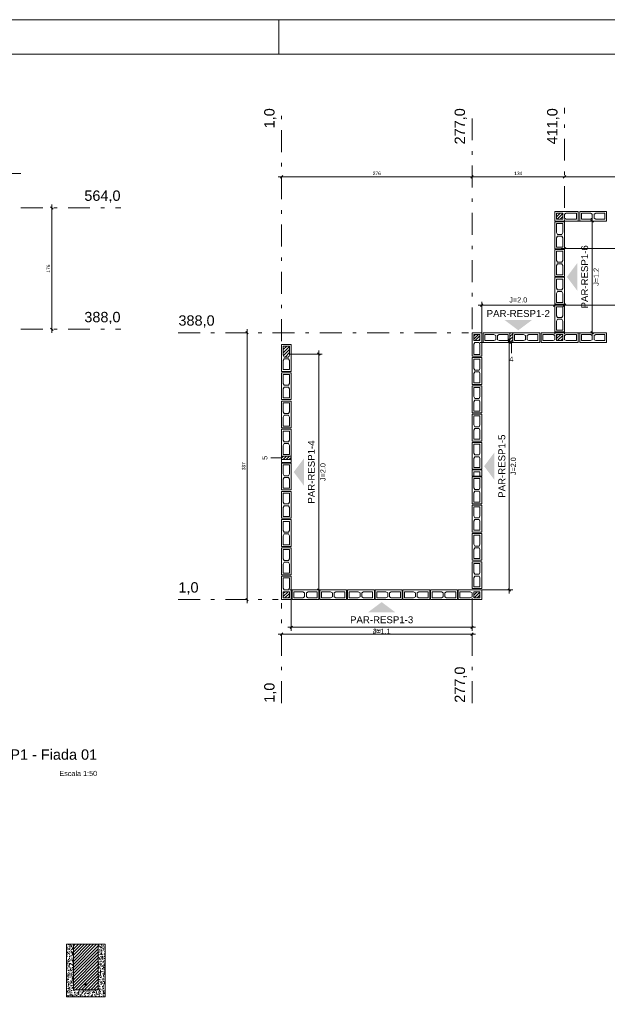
# Model space of a CAD drawing. Header units: millimetres. Extents: x 337 to 624, y -381 to -65.
# Tile 66 of 139: x 468 to 485, y -222 to -194. Entities that reach past the tile are written whole.
import ezdxf

# ---------------------------------------------------------------- set-up
doc = ezdxf.new("R2010")
doc.units = ezdxf.units.MM
doc.header["$MEASUREMENT"] = 0
doc.linetypes.add('DASHDOT2', pattern=[1.27, 0.635, -0.3175, 0, -0.3175])
for name, color, linetype, lineweight in [('Armaduras em corte', 14, 'Continuous', 0), ('Cotas', 7, 'Continuous', 5), ('Nível 1', 142, 'Continuous', 0), ('PA-Ajustes', 8, 'Continuous', 5), ('PA-Eixos', 9, 'DASHDOT2', 13), ('PA-Graute', 8, 'Continuous', 0), ('PA-Títulos', 7, 'Continuous', 0), ('PE-Contrafiamento L', 1, 'Continuous', 13), ('PE-Contrafiamento T', 1, 'Continuous', 5), ('PE-Inteiro', 7, 'Continuous', 5), ('PE-Meio canaleta', 5, 'Continuous', 5), ('PE-Pastilha', 3, 'Continuous', 5), ('PE-Textos paredes', 7, 'Continuous', 5), ('PRANCHA 01', 7, 'Continuous', 20), ('Texto da cota', 7, 'Continuous', 0), ('Textos', 7, 'Continuous', 5)]:
    doc.layers.add(name, color=color, linetype=linetype, lineweight=lineweight)
doc.styles.add('Arial', font='arial.ttf')
pattern_1 = [(45, (445.293265, -355.658), (-0.044194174, 0.044194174), [])]

msp = doc.modelspace()

# ---------------------------------------------------------------- hatches: boundary and pattern name
at = {"layer": 'Armaduras em corte', "linetype": 'Continuous'}
msp.add_hatch(color=14, dxfattribs=at).paths.add_polyline_path([(470.094, -221.5133), (470.0939, -221.5105), (470.0936, -221.5078), (470.093, -221.5051), (470.0921, -221.5024), (470.091, -221.4998), (470.0898, -221.4973), (470.0883, -221.495), (470.0866, -221.4928), (470.0847, -221.4907), (470.0826, -221.4888), (470.0804, -221.4871), (470.078, -221.4856), (470.0756, -221.4843), (470.073, -221.4833), (470.0703, -221.4824), (470.0676, -221.4818), (470.0648, -221.4815), (470.062, -221.4813), (470.0593, -221.4815), (470.0565, -221.4818), (470.0538, -221.4824), (470.0511, -221.4833), (470.0485, -221.4843), (470.046, -221.4856), (470.0437, -221.4871), (470.0415, -221.4888), (470.0394, -221.4907), (470.0375, -221.4928), (470.0358, -221.495), (470.0343, -221.4973), (470.033, -221.4998), (470.032, -221.5024), (470.0311, -221.5051), (470.0305, -221.5078), (470.0302, -221.5105), (470.03, -221.5133), (470.0302, -221.5161), (470.0305, -221.5189), (470.0311, -221.5216), (470.032, -221.5243), (470.033, -221.5269), (470.0343, -221.5293), (470.0358, -221.5317), (470.0375, -221.5339), (470.0394, -221.536), (470.0415, -221.5378), (470.0437, -221.5395), (470.046, -221.541), (470.0485, -221.5423), (470.0511, -221.5434), (470.0538, -221.5442), (470.0565, -221.5448), (470.0593, -221.5452), (470.062, -221.5453), (470.0648, -221.5452), (470.0676, -221.5448), (470.0703, -221.5442), (470.073, -221.5434), (470.0756, -221.5423), (470.078, -221.541), (470.0804, -221.5395), (470.0826, -221.5378), (470.0847, -221.536), (470.0866, -221.5339), (470.0883, -221.5317), (470.0898, -221.5293), (470.091, -221.5269), (470.0921, -221.5243), (470.093, -221.5216), (470.0936, -221.5189), (470.0939, -221.5161)])
at = {"layer": 'PA-Ajustes', "linetype": 'Continuous'}
h = msp.add_hatch(dxfattribs=at)
h.set_pattern_fill('ANSI31', color=8, scale=0.5, style=0)
h.set_pattern_definition(pattern_1)
h.paths.add_polyline_path([(482.436, -202.8903), (482.436, -202.6103), (482.3558, -202.6103), (482.3558, -202.8903)])
h = msp.add_hatch(dxfattribs=at)
h.set_pattern_fill('ANSI31', color=8, scale=0.5, style=0)
h.set_pattern_definition(pattern_1)
h.paths.add_polyline_path([(475.7358, -206.2905), (476.0158, -206.2905), (476.0158, -206.1903), (475.7358, -206.1903)])
at = {"layer": 'PA-Graute', "linetype": 'Continuous'}
h = msp.add_hatch(dxfattribs=at)
h.set_pattern_fill('ANSI31', color=8, scale=0.5, style=0)
h.set_pattern_definition(pattern_1)
h.paths.add_polyline_path([(483.706, -199.1403), (483.886, -199.1403), (483.886, -199.3203), (483.706, -199.3203)])
h = msp.add_hatch(dxfattribs=at)
h.set_pattern_fill('ANSI31', color=8, scale=0.5, style=0)
h.set_pattern_definition(pattern_1)
h.paths.add_polyline_path([(481.4858, -202.6603), (481.4858, -202.8403), (481.3058, -202.8403), (481.3058, -202.6603)])
h = msp.add_hatch(dxfattribs=at)
h.set_pattern_fill('ANSI31', color=8, scale=0.5, style=0)
h.set_pattern_definition(pattern_1)
h.paths.add_polyline_path([(483.886, -202.8403), (483.706, -202.8403), (483.706, -202.6603), (483.886, -202.6603)])
h = msp.add_hatch(dxfattribs=at)
h.set_pattern_fill('ANSI31', color=8, scale=0.5, style=0)
h.set_pattern_definition(pattern_1)
h.paths.add_polyline_path([(475.9658, -203.0003), (475.9658, -203.2633), (475.9378, -203.3153), (475.8138, -203.3153), (475.7858, -203.2633), (475.7858, -203.0003)])
h = msp.add_hatch(dxfattribs=at)
h.set_pattern_fill('ANSI31', color=8, scale=0.5, style=0)
h.set_pattern_definition(pattern_1)
h.paths.add_polyline_path([(475.7858, -210.3005), (475.7858, -210.1205), (475.9658, -210.1205), (475.9658, -210.3005)])
h = msp.add_hatch(dxfattribs=at)
h.set_pattern_fill('ANSI31', color=8, scale=0.5, style=0)
h.set_pattern_definition(pattern_1)
h.paths.add_polyline_path([(481.4858, -210.3005), (481.3058, -210.3005), (481.3058, -210.1205), (481.4858, -210.1205)])
h = msp.add_hatch(dxfattribs=at)
h.set_pattern_fill('ANSI31', color=8, scale=0.5, style=0)
h.set_pattern_definition([(45, (511.72204, -396.61049), (-0.044194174, 0.044194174), [])])
h.paths.add_polyline_path([(469.702, -221.6653), (470.422, -221.6653), (470.422, -220.3453), (469.702, -220.3453)])
at = {"layer": 'PE-Meio canaleta', "linetype": 'Continuous'}
h = msp.add_hatch(dxfattribs=at)
h.set_pattern_fill('AR-CONC', color=5, scale=0.02, style=0)
h.set_pattern_definition([(50, (511.72204, -396.61049), (0.14345204, -0.01255043), [0.015, -0.165]), (355, (511.72204, -396.61049), (-0.02775027, 0.15043843), [0.012, -0.132]), (100.4514, (511.734, -396.61154), (0.11570188, 0.13788791), [0.01274804, -0.14022842]), (46.1842, (511.72204, -396.57049), (0.21344821, -0.0331038), [0.0225, -0.2475]), (96.6356, (511.73983, -396.57325), (0.18693254, 0.19482357), [0.01912206, -0.2103426]), (351.1842, (511.72204, -396.5705), (0.1869324, 0.19482372), [0.018, -0.198]), (21, (511.74204, -396.58049), (0.11938141, -0.08052378), [0.015, -0.165]), (326, (511.74204, -396.58049), (0.04866307, 0.14503001), [0.012, -0.132]), (71.4514, (511.75199, -396.5872), (0.16804453, 0.0645061), [0.01274804, -0.14022842]), (37.5, (511.72204, -396.61049), (0.002431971, 0.066578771), [0, -0.1304, 0, -0.134, 0, -0.1325]), (7.5, (511.72204, -396.61049), (0.052613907, 0.078882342), [0, -0.0764, 0, -0.1274, 0, -0.0505]), (327.5, (511.67744, -396.61049), (0.106764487, -0.004510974), [0, -0.05, 0, -0.156, 0, -0.207]), (317.5, (511.65744, -396.61049), (0.116637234, 0.020020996), [0, -0.065, 0, -0.1036, 0, -0.147])])
h.paths.add_polyline_path([(469.502, -221.8653), (470.622, -221.8653), (470.622, -220.3453), (470.422, -220.3453), (470.422, -221.6653), (469.702, -221.6653), (469.702, -220.3453), (469.502, -220.3453)])
at = {"layer": 'PE-Textos paredes', "linetype": 'Continuous'}
for points in [[(484.006, -200.9903), (484.306, -201.3903), (484.306, -200.5903)], [(482.5959, -202.5403), (482.1959, -202.2403), (482.9959, -202.2403)], [(481.6058, -206.4804), (481.9058, -206.8804), (481.9058, -206.0804)], [(476.0858, -206.6504), (476.3858, -207.0504), (476.3858, -206.2504)], [(478.6358, -210.4205), (478.2358, -210.7205), (479.0358, -210.7205)]]:
    msp.add_hatch(color=7, dxfattribs=at).paths.add_polyline_path(points)

# ---------------------------------------------------------------- linework, layer by layer
at = {"layer": 'Armaduras em corte'}
msp.add_circle((470.062, -221.5133), 0.032, dxfattribs=at)
at = {"layer": 'Cotas'}
for p, q in [((468.1771, -197.9903), (462.2171, -197.9903)), ((481.3558, -198.0903), (475.6358, -198.0903)), ((475.7712, -198.0549), (475.7005, -198.1256)), ((484.036, -198.0903), (481.1558, -198.0903)), ((481.2912, -198.0549), (481.2205, -198.1256)), ((481.2912, -198.0549), (481.2205, -198.1256)), ((489.796, -198.0903), (483.836, -198.0903)), ((483.9714, -198.0549), (483.9007, -198.1256)), ((483.9714, -198.0549), (483.9007, -198.1256)), ((469.0418, -198.9549), (469.1125, -199.0256)), ((469.0771, -198.8903), (469.0771, -202.6103)), ((484.736, -199.2703), (484.736, -202.7103)), ((483.896, -199.3703), (484.836, -199.3703)), ((483.936, -199.3303), (483.936, -200.2703)), ((484.7007, -199.3349), (484.7714, -199.4056)), ((483.9714, -200.1349), (483.9007, -200.2056)), ((489.516, -200.1703), (483.836, -200.1703)), ((481.4358, -201.8103), (483.756, -201.8103)), ((481.5005, -201.8456), (481.5712, -201.7749)), ((481.5358, -202.6503), (481.5358, -201.7103)), ((483.6207, -201.8456), (483.6914, -201.7749)), ((483.656, -202.6503), (483.656, -201.7103)), ((483.836, -201.8103), (489.516, -201.8103)), ((483.9007, -201.8456), (483.9714, -201.7749)), ((483.936, -202.6503), (483.936, -201.7103)), ((469.0418, -202.4749), (469.1125, -202.5456)), ((474.7005, -202.5749), (474.7712, -202.6456)), ((474.7358, -202.5103), (474.7358, -210.4505)), ((483.896, -202.6103), (484.836, -202.6103)), ((484.7007, -202.5749), (484.7714, -202.6456)), ((481.4958, -202.8903), (482.4358, -202.8903)), ((482.3005, -202.8549), (482.3712, -202.9256)), ((482.3358, -202.7903), (482.3358, -210.1705)), ((475.9758, -203.2303), (476.9158, -203.2303)), ((476.7805, -203.1949), (476.8512, -203.2656)), ((476.8158, -203.1303), (476.8158, -210.1705)), ((475.9758, -210.0705), (476.9158, -210.0705)), ((476.7805, -210.0351), (476.8512, -210.1058)), ((481.4958, -210.0705), (482.4358, -210.0705)), ((482.3005, -210.0351), (482.3712, -210.1058)), ((474.7005, -210.3151), (474.7712, -210.3858)), ((476.0158, -210.3105), (476.0158, -211.2505)), ((481.2558, -210.3105), (481.2558, -211.2505)), ((481.3558, -211.1505), (475.9158, -211.1505)), ((476.0512, -211.1151), (475.9805, -211.1858)), ((481.2912, -211.1151), (481.2205, -211.1858)), ((481.3558, -211.3505), (475.6358, -211.3505)), ((475.7712, -211.3151), (475.7005, -211.3858)), ((481.2912, -211.3151), (481.2205, -211.3858))]:
    msp.add_line(p, q, dxfattribs=at)
for points in [[(482.3959, -202.9003), (482.3959, -203.2003)], [(475.7258, -206.2404), (475.4258, -206.2404)]]:
    msp.add_lwpolyline(points, dxfattribs=at)
at = {"layer": 'PA-Ajustes', "linetype": 'Continuous'}
for points in [[(482.436, -202.8903), (482.436, -202.6103), (482.3558, -202.6103), (482.3558, -202.8903), (482.436, -202.8903)], [(475.7358, -206.2905), (476.0158, -206.2905), (476.0158, -206.1903), (475.7358, -206.1903), (475.7358, -206.2905)]]:
    msp.add_lwpolyline(points, dxfattribs=at)
at = {"layer": 'PA-Eixos'}
for p, q in [((475.7358, -202.8503), (475.7358, -196.0903)), ((481.2558, -202.5103), (481.2558, -196.0903)), ((483.936, -198.9903), (483.936, -196.0903)), ((468.1771, -198.9903), (471.0771, -198.9903)), ((468.1771, -202.5103), (471.0771, -202.5103)), ((472.7358, -202.6103), (481.1558, -202.6103)), ((472.7358, -210.3505), (475.6358, -210.3505)), ((475.7358, -213.3505), (475.7358, -210.4505)), ((481.2558, -213.3505), (481.2558, -210.4505))]:
    msp.add_line(p, q, dxfattribs=at)
at = {"layer": 'PE-Contrafiamento L', "linetype": 'Continuous'}
for points in [[(483.656, -199.0903), (484.336, -199.0903), (484.336, -199.3703), (483.656, -199.3703), (483.656, -199.0903)], [(481.5358, -202.6103), (481.5358, -203.2903), (481.2558, -203.2903), (481.2558, -202.6103), (481.5358, -202.6103)], [(475.7358, -210.3505), (475.7358, -209.6705), (476.0158, -209.6705), (476.0158, -210.3505), (475.7358, -210.3505)], [(481.5358, -210.3505), (480.8558, -210.3505), (480.8558, -210.0705), (481.5358, -210.0705), (481.5358, -210.3505)]]:
    msp.add_lwpolyline(points, dxfattribs=at)
at = {"layer": 'PE-Contrafiamento L', "linetype": 'Continuous', "lineweight": 5}
for points in [[(483.706, -199.1403), (483.886, -199.1403), (483.886, -199.3203), (483.706, -199.3203), (483.706, -199.1403)], [(483.936, -199.1683), (483.988, -199.1403), (484.286, -199.1403), (484.286, -199.3203), (483.988, -199.3203), (483.936, -199.2923), (483.936, -199.1683)], [(481.4858, -202.6603), (481.4858, -202.8403), (481.3058, -202.8403), (481.3058, -202.6603), (481.4858, -202.6603)], [(481.4578, -202.8903), (481.4858, -202.9423), (481.4858, -203.2403), (481.3058, -203.2403), (481.3058, -202.9423), (481.3338, -202.8903), (481.4578, -202.8903)], [(475.8138, -210.0705), (475.7858, -210.0185), (475.7858, -209.7205), (475.9658, -209.7205), (475.9658, -210.0185), (475.9378, -210.0705), (475.8138, -210.0705)], [(475.7858, -210.3005), (475.7858, -210.1205), (475.9658, -210.1205), (475.9658, -210.3005), (475.7858, -210.3005)], [(481.2558, -210.2725), (481.2038, -210.3005), (480.9058, -210.3005), (480.9058, -210.1205), (481.2038, -210.1205), (481.2558, -210.1485), (481.2558, -210.2725)], [(481.4858, -210.3005), (481.3058, -210.3005), (481.3058, -210.1205), (481.4858, -210.1205), (481.4858, -210.3005)]]:
    msp.add_lwpolyline(points, dxfattribs=at)
at = {"layer": 'PE-Contrafiamento T', "linetype": 'Continuous'}
msp.add_lwpolyline([(484.336, -202.8903), (483.256, -202.8903), (483.256, -202.6103), (484.336, -202.6103), (484.336, -202.8903)], dxfattribs=at)
at = {"layer": 'PE-Contrafiamento T', "linetype": 'Continuous', "lineweight": 5}
for points in [[(483.306, -202.6603), (483.604, -202.6603), (483.656, -202.6883), (483.656, -202.8123), (483.604, -202.8403), (483.306, -202.8403), (483.306, -202.6603)], [(483.886, -202.8403), (483.706, -202.8403), (483.706, -202.6603), (483.886, -202.6603), (483.886, -202.8403)], [(484.286, -202.8403), (483.988, -202.8403), (483.936, -202.8123), (483.936, -202.6883), (483.988, -202.6603), (484.286, -202.6603), (484.286, -202.8403)]]:
    msp.add_lwpolyline(points, dxfattribs=at)
at = {"layer": 'PE-Inteiro', "linetype": 'Continuous'}
for points in [[(484.376, -199.0903), (485.156, -199.0903), (485.156, -199.3703), (484.376, -199.3703), (484.376, -199.0903)], [(483.656, -200.1743), (483.656, -199.3943), (483.936, -199.3943), (483.936, -200.1743), (483.656, -200.1743)], [(483.656, -200.9783), (483.656, -200.1983), (483.936, -200.1983), (483.936, -200.9783), (483.656, -200.9783)], [(483.656, -201.7823), (483.656, -201.0023), (483.936, -201.0023), (483.936, -201.7823), (483.656, -201.7823)], [(483.656, -202.5863), (483.656, -201.8063), (483.936, -201.8063), (483.936, -202.5863), (483.656, -202.5863)], [(482.3558, -202.8903), (481.5758, -202.8903), (481.5758, -202.6103), (482.3558, -202.6103), (482.3558, -202.8903)], [(483.216, -202.8903), (482.436, -202.8903), (482.436, -202.6103), (483.216, -202.6103), (483.216, -202.8903)], [(485.156, -202.8903), (484.376, -202.8903), (484.376, -202.6103), (485.156, -202.6103), (485.156, -202.8903)], [(476.0158, -202.9503), (476.0158, -203.7303), (475.7358, -203.7303), (475.7358, -202.9503), (476.0158, -202.9503)], [(481.2558, -204.1103), (481.2558, -203.3303), (481.5358, -203.3303), (481.5358, -204.1103), (481.2558, -204.1103)], [(475.7358, -204.5503), (475.7358, -203.7703), (476.0158, -203.7703), (476.0158, -204.5503), (475.7358, -204.5503)], [(481.2558, -204.9303), (481.2558, -204.1503), (481.5358, -204.1503), (481.5358, -204.9303), (481.2558, -204.9303)], [(475.7358, -205.3703), (475.7358, -204.5903), (476.0158, -204.5903), (476.0158, -205.3703), (475.7358, -205.3703)], [(481.2558, -205.7503), (481.2558, -204.9703), (481.5358, -204.9703), (481.5358, -205.7503), (481.2558, -205.7503)], [(475.7358, -206.1903), (475.7358, -205.4103), (476.0158, -205.4103), (476.0158, -206.1903), (475.7358, -206.1903)], [(481.2558, -206.5703), (481.2558, -205.7903), (481.5358, -205.7903), (481.5358, -206.5703), (481.2558, -206.5703)], [(475.7358, -207.1705), (475.7358, -206.3905), (476.0158, -206.3905), (476.0158, -207.1705), (475.7358, -207.1705)], [(481.2558, -207.5705), (481.2558, -206.7905), (481.5358, -206.7905), (481.5358, -207.5705), (481.2558, -207.5705)], [(475.7358, -207.9905), (475.7358, -207.2105), (476.0158, -207.2105), (476.0158, -207.9905), (475.7358, -207.9905)], [(481.2558, -208.3905), (481.2558, -207.6105), (481.5358, -207.6105), (481.5358, -208.3905), (481.2558, -208.3905)], [(475.7358, -208.8105), (475.7358, -208.0305), (476.0158, -208.0305), (476.0158, -208.8105), (475.7358, -208.8105)], [(481.2558, -209.2105), (481.2558, -208.4305), (481.5358, -208.4305), (481.5358, -209.2105), (481.2558, -209.2105)], [(475.7358, -209.6305), (475.7358, -208.8505), (476.0158, -208.8505), (476.0158, -209.6305), (475.7358, -209.6305)], [(481.2558, -210.0305), (481.2558, -209.2505), (481.5358, -209.2505), (481.5358, -210.0305), (481.2558, -210.0305)], [(476.0387, -210.0705), (476.8187, -210.0705), (476.8187, -210.3505), (476.0387, -210.3505), (476.0387, -210.0705)], [(476.8415, -210.0705), (477.6215, -210.0705), (477.6215, -210.3505), (476.8415, -210.3505), (476.8415, -210.0705)], [(477.6444, -210.0705), (478.4244, -210.0705), (478.4244, -210.3505), (477.6444, -210.3505), (477.6444, -210.0705)], [(478.4473, -210.0705), (479.2273, -210.0705), (479.2273, -210.3505), (478.4473, -210.3505), (478.4473, -210.0705)], [(479.2501, -210.0705), (480.0301, -210.0705), (480.0301, -210.3505), (479.2501, -210.3505), (479.2501, -210.0705)], [(480.053, -210.0705), (480.833, -210.0705), (480.833, -210.3505), (480.053, -210.3505), (480.053, -210.0705)]]:
    msp.add_lwpolyline(points, dxfattribs=at)
at = {"layer": 'PE-Inteiro', "linetype": 'Continuous', "lineweight": 5}
for points in [[(484.426, -199.1403), (484.689, -199.1403), (484.741, -199.1683), (484.741, -199.2923), (484.689, -199.3203), (484.426, -199.3203), (484.426, -199.1403)], [(485.106, -199.3203), (484.843, -199.3203), (484.791, -199.2923), (484.791, -199.1683), (484.843, -199.1403), (485.106, -199.1403), (485.106, -199.3203)], [(483.886, -199.4443), (483.886, -199.7073), (483.858, -199.7593), (483.734, -199.7593), (483.706, -199.7073), (483.706, -199.4443), (483.886, -199.4443)], [(483.706, -200.1243), (483.706, -199.8613), (483.734, -199.8093), (483.858, -199.8093), (483.886, -199.8613), (483.886, -200.1243), (483.706, -200.1243)], [(483.886, -200.2483), (483.886, -200.5113), (483.858, -200.5633), (483.734, -200.5633), (483.706, -200.5113), (483.706, -200.2483), (483.886, -200.2483)], [(483.706, -200.9283), (483.706, -200.6653), (483.734, -200.6133), (483.858, -200.6133), (483.886, -200.6653), (483.886, -200.9283), (483.706, -200.9283)], [(483.886, -201.0523), (483.886, -201.3153), (483.858, -201.3673), (483.734, -201.3673), (483.706, -201.3153), (483.706, -201.0523), (483.886, -201.0523)], [(483.706, -201.7323), (483.706, -201.4693), (483.734, -201.4173), (483.858, -201.4173), (483.886, -201.4693), (483.886, -201.7323), (483.706, -201.7323)], [(483.886, -201.8563), (483.886, -202.1193), (483.858, -202.1713), (483.734, -202.1713), (483.706, -202.1193), (483.706, -201.8563), (483.886, -201.8563)], [(483.706, -202.5363), (483.706, -202.2733), (483.734, -202.2213), (483.858, -202.2213), (483.886, -202.2733), (483.886, -202.5363), (483.706, -202.5363)], [(481.6258, -202.6603), (481.8888, -202.6603), (481.9408, -202.6883), (481.9408, -202.8123), (481.8888, -202.8403), (481.6258, -202.8403), (481.6258, -202.6603)], [(482.3058, -202.8403), (482.0428, -202.8403), (481.9908, -202.8123), (481.9908, -202.6883), (482.0428, -202.6603), (482.3058, -202.6603), (482.3058, -202.8403)], [(482.486, -202.6603), (482.749, -202.6603), (482.801, -202.6883), (482.801, -202.8123), (482.749, -202.8403), (482.486, -202.8403), (482.486, -202.6603)], [(483.166, -202.8403), (482.903, -202.8403), (482.851, -202.8123), (482.851, -202.6883), (482.903, -202.6603), (483.166, -202.6603), (483.166, -202.8403)], [(484.426, -202.6603), (484.689, -202.6603), (484.741, -202.6883), (484.741, -202.8123), (484.689, -202.8403), (484.426, -202.8403), (484.426, -202.6603)], [(485.106, -202.8403), (484.843, -202.8403), (484.791, -202.8123), (484.791, -202.6883), (484.843, -202.6603), (485.106, -202.6603), (485.106, -202.8403)], [(475.9658, -203.0003), (475.9658, -203.2633), (475.9378, -203.3153), (475.8138, -203.3153), (475.7858, -203.2633), (475.7858, -203.0003), (475.9658, -203.0003)], [(475.7858, -203.6803), (475.7858, -203.4173), (475.8138, -203.3653), (475.9378, -203.3653), (475.9658, -203.4173), (475.9658, -203.6803), (475.7858, -203.6803)], [(481.4858, -203.3803), (481.4858, -203.6433), (481.4578, -203.6953), (481.3338, -203.6953), (481.3058, -203.6433), (481.3058, -203.3803), (481.4858, -203.3803)], [(475.9658, -203.8203), (475.9658, -204.0833), (475.9378, -204.1353), (475.8138, -204.1353), (475.7858, -204.0833), (475.7858, -203.8203), (475.9658, -203.8203)], [(481.3058, -204.0603), (481.3058, -203.7973), (481.3338, -203.7453), (481.4578, -203.7453), (481.4858, -203.7973), (481.4858, -204.0603), (481.3058, -204.0603)], [(475.7858, -204.5003), (475.7858, -204.2373), (475.8138, -204.1853), (475.9378, -204.1853), (475.9658, -204.2373), (475.9658, -204.5003), (475.7858, -204.5003)], [(481.4858, -204.2003), (481.4858, -204.4633), (481.4578, -204.5153), (481.3338, -204.5153), (481.3058, -204.4633), (481.3058, -204.2003), (481.4858, -204.2003)], [(475.9658, -204.6403), (475.9658, -204.9033), (475.9378, -204.9553), (475.8138, -204.9553), (475.7858, -204.9033), (475.7858, -204.6403), (475.9658, -204.6403)], [(481.3058, -204.8803), (481.3058, -204.6173), (481.3338, -204.5653), (481.4578, -204.5653), (481.4858, -204.6173), (481.4858, -204.8803), (481.3058, -204.8803)], [(475.7858, -205.3203), (475.7858, -205.0573), (475.8138, -205.0053), (475.9378, -205.0053), (475.9658, -205.0573), (475.9658, -205.3203), (475.7858, -205.3203)], [(481.4858, -205.0203), (481.4858, -205.2833), (481.4578, -205.3353), (481.3338, -205.3353), (481.3058, -205.2833), (481.3058, -205.0203), (481.4858, -205.0203)], [(475.9658, -205.4603), (475.9658, -205.7233), (475.9378, -205.7753), (475.8138, -205.7753), (475.7858, -205.7233), (475.7858, -205.4603), (475.9658, -205.4603)], [(481.3058, -205.7003), (481.3058, -205.4373), (481.3338, -205.3853), (481.4578, -205.3853), (481.4858, -205.4373), (481.4858, -205.7003), (481.3058, -205.7003)], [(475.7858, -206.1403), (475.7858, -205.8773), (475.8138, -205.8253), (475.9378, -205.8253), (475.9658, -205.8773), (475.9658, -206.1403), (475.7858, -206.1403)], [(481.4858, -205.8403), (481.4858, -206.1033), (481.4578, -206.1553), (481.3338, -206.1553), (481.3058, -206.1033), (481.3058, -205.8403), (481.4858, -205.8403)], [(481.3058, -206.5203), (481.3058, -206.2573), (481.3338, -206.2053), (481.4578, -206.2053), (481.4858, -206.2573), (481.4858, -206.5203), (481.3058, -206.5203)], [(475.9658, -206.4405), (475.9658, -206.7035), (475.9378, -206.7555), (475.8138, -206.7555), (475.7858, -206.7035), (475.7858, -206.4405), (475.9658, -206.4405)], [(475.7858, -207.1205), (475.7858, -206.8575), (475.8138, -206.8055), (475.9378, -206.8055), (475.9658, -206.8575), (475.9658, -207.1205), (475.7858, -207.1205)], [(481.4858, -206.8405), (481.4858, -207.1035), (481.4578, -207.1555), (481.3338, -207.1555), (481.3058, -207.1035), (481.3058, -206.8405), (481.4858, -206.8405)], [(475.9658, -207.2605), (475.9658, -207.5235), (475.9378, -207.5755), (475.8138, -207.5755), (475.7858, -207.5235), (475.7858, -207.2605), (475.9658, -207.2605)], [(481.3058, -207.5205), (481.3058, -207.2575), (481.3338, -207.2055), (481.4578, -207.2055), (481.4858, -207.2575), (481.4858, -207.5205), (481.3058, -207.5205)], [(475.7858, -207.9405), (475.7858, -207.6775), (475.8138, -207.6255), (475.9378, -207.6255), (475.9658, -207.6775), (475.9658, -207.9405), (475.7858, -207.9405)], [(481.4858, -207.6605), (481.4858, -207.9235), (481.4578, -207.9755), (481.3338, -207.9755), (481.3058, -207.9235), (481.3058, -207.6605), (481.4858, -207.6605)], [(475.9658, -208.0805), (475.9658, -208.3435), (475.9378, -208.3955), (475.8138, -208.3955), (475.7858, -208.3435), (475.7858, -208.0805), (475.9658, -208.0805)], [(481.3058, -208.3405), (481.3058, -208.0775), (481.3338, -208.0255), (481.4578, -208.0255), (481.4858, -208.0775), (481.4858, -208.3405), (481.3058, -208.3405)], [(475.7858, -208.7605), (475.7858, -208.4975), (475.8138, -208.4455), (475.9378, -208.4455), (475.9658, -208.4975), (475.9658, -208.7605), (475.7858, -208.7605)], [(481.4858, -208.4805), (481.4858, -208.7435), (481.4578, -208.7955), (481.3338, -208.7955), (481.3058, -208.7435), (481.3058, -208.4805), (481.4858, -208.4805)], [(475.9658, -208.9005), (475.9658, -209.1635), (475.9378, -209.2155), (475.8138, -209.2155), (475.7858, -209.1635), (475.7858, -208.9005), (475.9658, -208.9005)], [(481.3058, -209.1605), (481.3058, -208.8975), (481.3338, -208.8455), (481.4578, -208.8455), (481.4858, -208.8975), (481.4858, -209.1605), (481.3058, -209.1605)], [(475.7858, -209.5805), (475.7858, -209.3175), (475.8138, -209.2655), (475.9378, -209.2655), (475.9658, -209.3175), (475.9658, -209.5805), (475.7858, -209.5805)], [(481.4858, -209.3005), (481.4858, -209.5635), (481.4578, -209.6155), (481.3338, -209.6155), (481.3058, -209.5635), (481.3058, -209.3005), (481.4858, -209.3005)], [(481.3058, -209.9805), (481.3058, -209.7175), (481.3338, -209.6655), (481.4578, -209.6655), (481.4858, -209.7175), (481.4858, -209.9805), (481.3058, -209.9805)], [(476.0887, -210.1205), (476.3517, -210.1205), (476.4037, -210.1485), (476.4037, -210.2725), (476.3517, -210.3005), (476.0887, -210.3005), (476.0887, -210.1205)], [(476.7687, -210.3005), (476.5057, -210.3005), (476.4537, -210.2725), (476.4537, -210.1485), (476.5057, -210.1205), (476.7687, -210.1205), (476.7687, -210.3005)], [(476.8915, -210.1205), (477.1545, -210.1205), (477.2065, -210.1485), (477.2065, -210.2725), (477.1545, -210.3005), (476.8915, -210.3005), (476.8915, -210.1205)], [(477.5715, -210.3005), (477.3085, -210.3005), (477.2565, -210.2725), (477.2565, -210.1485), (477.3085, -210.1205), (477.5715, -210.1205), (477.5715, -210.3005)], [(477.6944, -210.1205), (477.9574, -210.1205), (478.0094, -210.1485), (478.0094, -210.2725), (477.9574, -210.3005), (477.6944, -210.3005), (477.6944, -210.1205)], [(478.3744, -210.3005), (478.1114, -210.3005), (478.0594, -210.2725), (478.0594, -210.1485), (478.1114, -210.1205), (478.3744, -210.1205), (478.3744, -210.3005)], [(478.4973, -210.1205), (478.7603, -210.1205), (478.8123, -210.1485), (478.8123, -210.2725), (478.7603, -210.3005), (478.4973, -210.3005), (478.4973, -210.1205)], [(479.1773, -210.3005), (478.9143, -210.3005), (478.8623, -210.2725), (478.8623, -210.1485), (478.9143, -210.1205), (479.1773, -210.1205), (479.1773, -210.3005)], [(479.3001, -210.1205), (479.5631, -210.1205), (479.6151, -210.1485), (479.6151, -210.2725), (479.5631, -210.3005), (479.3001, -210.3005), (479.3001, -210.1205)], [(479.9801, -210.3005), (479.7171, -210.3005), (479.6651, -210.2725), (479.6651, -210.1485), (479.7171, -210.1205), (479.9801, -210.1205), (479.9801, -210.3005)], [(480.103, -210.1205), (480.366, -210.1205), (480.418, -210.1485), (480.418, -210.2725), (480.366, -210.3005), (480.103, -210.3005), (480.103, -210.1205)], [(480.783, -210.3005), (480.52, -210.3005), (480.468, -210.2725), (480.468, -210.1485), (480.52, -210.1205), (480.783, -210.1205), (480.783, -210.3005)]]:
    msp.add_lwpolyline(points, dxfattribs=at)
at = {"layer": 'PE-Meio canaleta', "linetype": 'Continuous'}
for p, q in [((469.702, -220.3453), (469.502, -220.3453)), ((469.502, -220.3453), (469.502, -221.8653)), ((469.702, -221.6653), (469.702, -220.3453)), ((470.622, -220.3453), (470.422, -220.3453)), ((470.422, -220.3453), (470.422, -221.6653)), ((470.622, -221.8653), (470.622, -220.3453)), ((470.422, -221.6653), (469.702, -221.6653)), ((469.502, -221.8653), (470.622, -221.8653))]:
    msp.add_line(p, q, dxfattribs=at)
at = {"layer": 'PE-Meio canaleta', "linetype": 'Continuous', "lineweight": 5}
for p, q in [((470.422, -220.3453), (469.702, -220.3453)), ((469.702, -220.3453), (469.702, -221.6653)), ((470.422, -221.6653), (470.422, -220.3453)), ((469.702, -221.6653), (470.422, -221.6653))]:
    msp.add_line(p, q, dxfattribs=at)
at = {"layer": 'PE-Meio canaleta'}
msp.add_lwpolyline([(469.502, -221.8653), (470.622, -221.8653), (470.622, -220.3453), (470.422, -220.3453), (470.422, -221.6653), (469.702, -221.6653), (469.702, -220.3453), (469.502, -220.3453)], close=True, dxfattribs=at)
at = {"layer": 'PE-Pastilha', "linetype": 'Continuous'}
for points in [[(475.7358, -206.3705), (475.7358, -206.2905), (476.0158, -206.2905), (476.0158, -206.3705), (475.7358, -206.3705)], [(481.5358, -206.5905), (481.5358, -206.7705), (481.2558, -206.7705), (481.2558, -206.5905), (481.5358, -206.5905)]]:
    msp.add_lwpolyline(points, dxfattribs=at)
at = {"layer": 'PE-Pastilha', "linetype": 'Continuous', "lineweight": 5}
msp.add_lwpolyline([(481.4858, -206.7705), (481.4858, -206.6405), (481.3058, -206.6405), (481.3058, -206.7705)], dxfattribs=at)
at = {"layer": 'PRANCHA 01'}
for points in [[(441.653, -252.9324), (525.753, -252.9324), (525.753, -193.5324), (441.653, -193.5324), (441.653, -252.9324)], [(475.653, -194.5324), (475.653, -193.5324)]]:
    msp.add_lwpolyline(points, dxfattribs=at)
msp.add_lwpolyline([(444.153, -251.9324), (524.753, -251.9324), (524.753, -194.5324), (444.153, -194.5324)], close=True, dxfattribs=at)

# ---------------------------------------------------------------- texts
at = {"layer": 'Nível 1', "char_height": 0.3, "rotation": 90.00021, "line_spacing_factor": 0.9, "style": 'Arial'}
for s, insert, width, attachment_point in [('1,0', (475.5868, -196.1003), 1.204787, 9), ('1,0', (475.5868, -196.1003), 1.204787, 9), ('277,0', (481.1068, -196.1003), 2.136799, 9), ('277,0', (481.1068, -196.1003), 2.136799, 9), ('411,0', (483.787, -196.1003), 2.136799, 9), ('411,0', (483.787, -196.1003), 2.136799, 9), ('277,0', (481.1068, -213.3405), 2.136799, 7), ('277,0', (481.1068, -213.3405), 2.136799, 7), ('1,0', (475.5868, -213.3405), 1.204787, 7), ('1,0', (475.5868, -213.3405), 1.204787, 7)]:
    msp.add_mtext(s, dxfattribs=dict(at, insert=insert, width=width, attachment_point=attachment_point))
at = {"layer": 'Nível 1', "char_height": 0.3, "line_spacing_factor": 0.9, "style": 'Arial'}
for s, insert, width, attachment_point in [('564,0', (471.0671, -198.8413), 2.136799, 9), ('564,0', (471.0671, -198.8413), 2.136799, 9), ('388,0', (471.0671, -202.3613), 2.136799, 9), ('388,0', (471.0671, -202.3613), 2.136799, 9), ('388,0', (472.7458, -202.4613), 2.136799, 7), ('1,0', (472.7458, -210.2015), 1.204787, 7), ('1,0', (472.7458, -210.2015), 1.204787, 7)]:
    msp.add_mtext(s, dxfattribs=dict(at, insert=insert, width=width, attachment_point=attachment_point))
at = {"layer": 'PA-Títulos', "attachment_point": 3, "line_spacing_factor": 0.9, "style": 'Arial'}
for s, insert, char_height, width in [('Planta de modulação do pavimento RESP1 - Fiada 01', (470.3887, -214.6925), 0.3, 20.16561), ('Escala 1:50', (470.3887, -215.316), 0.15, 2.229863)]:
    msp.add_mtext(s, dxfattribs=dict(at, insert=insert, char_height=char_height, width=width))
at = {"layer": 'PE-Textos paredes', "char_height": 0.2, "width": 3.664939, "attachment_point": 8, "rotation": 90.00021, "line_spacing_factor": 0.6, "style": 'Arial'}
for s, insert in [('PAR-RESP1-6', (484.622, -200.9903)), ('PAR-RESP1-4', (476.7018, -206.6504)), ('PAR-RESP1-5', (482.2218, -206.4804))]:
    msp.add_mtext(s, dxfattribs=dict(at, insert=insert))
at = {"layer": 'PE-Textos paredes', "char_height": 0.2, "width": 3.664939, "attachment_point": 8, "line_spacing_factor": 0.6, "style": 'Arial'}
for s, insert in [('PAR-RESP1-2', (482.5959, -202.1563)), ('PAR-RESP1-3', (478.6358, -211.0365))]:
    msp.add_mtext(s, dxfattribs=dict(at, insert=insert))
at = {"layer": 'Texto da cota', "attachment_point": 8, "style": 'Arial'}
for s, insert, char_height, width, line_spacing_factor in [('276', (478.4958, -198.0403), 0.1, 0.506006, 0.9), ('134', (482.5959, -198.0403), 0.1, 0.506006, 0.9), ('J=2.0', (482.5959, -201.7353), 0.15, 1.036738, 0.6), ('276', (478.4958, -211.3005), 0.1, 0.506006, 0.9), ('J=1.1', (478.6358, -211.3445), 0.15, 1.036738, 0.6)]:
    msp.add_mtext(s, dxfattribs=dict(at, insert=insert, char_height=char_height, width=width, line_spacing_factor=line_spacing_factor))
at = {"layer": 'Texto da cota', "attachment_point": 8, "rotation": 90.00021, "style": 'Arial'}
for s, insert, char_height, width, line_spacing_factor in [('176', (469.0271, -200.7503), 0.1, 0.506006, 0.9), ('J=1.2', (484.93, -200.9903), 0.15, 1.036738, 0.6), ('387', (474.6858, -206.4804), 0.1, 0.506006, 0.9), ('J=2.0', (477.0098, -206.6504), 0.15, 1.036738, 0.6), ('J=2.0', (482.5298, -206.4804), 0.15, 1.036738, 0.6)]:
    msp.add_mtext(s, dxfattribs=dict(at, insert=insert, char_height=char_height, width=width, line_spacing_factor=line_spacing_factor))
at = {"layer": 'Textos', "insert": (482.3959, -203.4498), "char_height": 0.15, "width": 0.233003, "attachment_point": 8, "line_spacing_factor": 0.6, "style": 'Arial'}
msp.add_mtext('4', dxfattribs=at)
at = {"layer": 'Textos', "insert": (475.3263, -206.2404), "char_height": 0.15, "width": 0.233003, "attachment_point": 8, "rotation": 90.00021, "line_spacing_factor": 0.6, "style": 'Arial'}
msp.add_mtext('5', dxfattribs=at)

doc.saveas('drawing.dxf')
